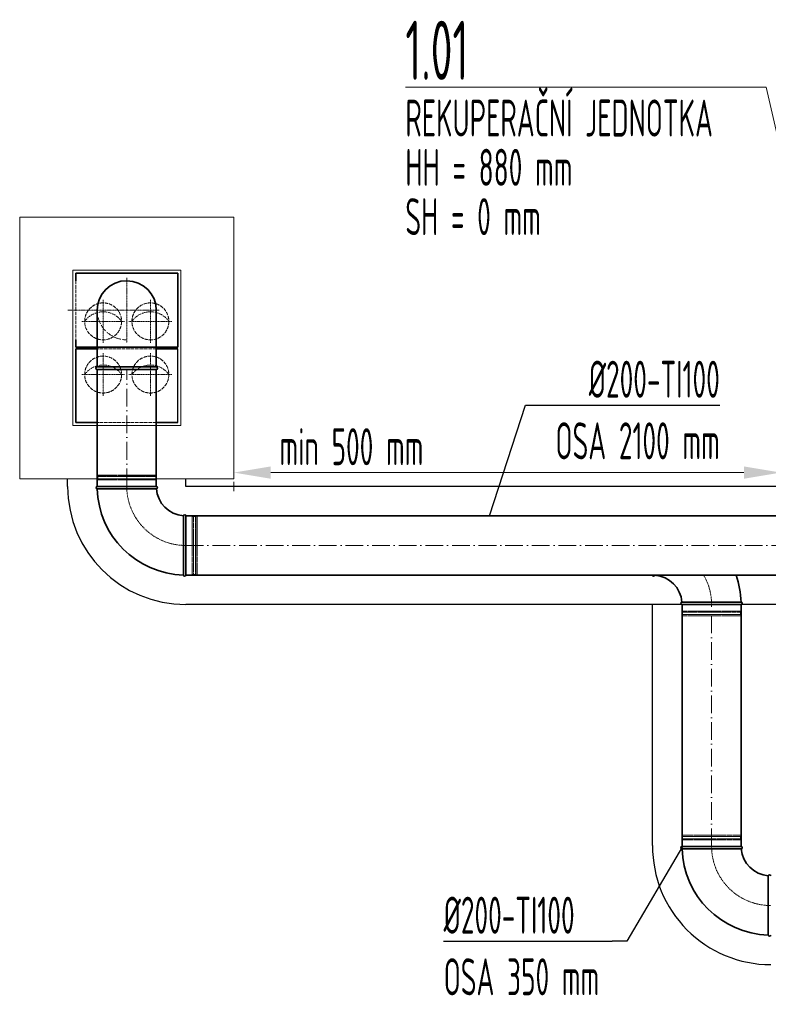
# Model space of a CAD drawing. Header units: millimetres. Extents: x -20688 to 44066, y -7315 to 67290.
# Tile 56 of 75: x 5427 to 7961, y 56629 to 59960. Entities that reach past the tile are written whole.
import ezdxf

# ---------------------------------------------------------------- set-up
doc = ezdxf.new("R2010")
doc.units = ezdxf.units.MM
for name, pattern in [('ACAD_ISO02W100', [15, 12, -3]), ('ACAD_ISO10W100', [18, 12, -3, 0, -3]), ('phl_thick', [0])]:
    doc.linetypes.add(name, pattern=pattern)
for name, color, linetype, lineweight in [('UT_KOTY - DIMENZE', 7, 'Continuous', 5), ('VZT_01 SUP (PŘÍVOD) - OBRYS', 5, 'Continuous', 35), ('VZT_02 SUP (PŘÍVOD) - OSA', 5, 'ACAD_ISO10W100', 5), ('VZT_04 SUP (PŘÍVOD) - SKRYTÉ', 5, 'ACAD_ISO02W100', 5), ('VZT_05 ETA (ODVOD) - OBRYS', 6, 'Continuous', 35), ('VZT_06 ETA (ODVOD) - OSA', 6, 'ACAD_ISO10W100', 5), ('VZT_08 ETA (ODVOD) - SKRYTÉ', 6, 'ACAD_ISO02W100', 5), ('VZT_50 POPIS - OBECNE', 7, 'Continuous', 13), ('VZT_60_KOTY - DIMENZE', 7, 'Continuous', 5)]:
    doc.layers.add(name, color=color, linetype=linetype, lineweight=lineweight)
doc.layers.add('VZT_03 SUP (PŘÍVOD) - NETISK', color=8, linetype='ACAD_ISO02W100', lineweight=5, plot=False)
doc.layers.add('VZT_07 ETA (ODVOD) - NETISK', color=8, linetype='ACAD_ISO02W100', lineweight=5, plot=False)
doc.layers.add('VZT_IZOLACE - TEPELNÁ', color=6, linetype='IZOLACE TEPELNA')
doc.styles.add('EVORA_125', font='isocp.shx', dxfattribs={"width": 0.6, "height": 125})
doc.styles.add('ISOCP 2.5', font='isocp.shx', dxfattribs={"width": 0.6, "height": 2.5})
doc.styles.add('ISOCP 4.0', font='isocp.shx', dxfattribs={"width": 0.6, "height": 4})
doc.styles.get("Standard").update_dxf_attribs({"font": 'arial.ttf'})
doc.linetypes.add('IZOLACE TEPELNA', pattern='A,12.7,-1.5,["T",Standard,S=2.54,R=0,X=0,Y=-1.27],-3', length=17.2)

msp = doc.modelspace()

# ---------------------------------------------------------------- linework, layer by layer
at = {"layer": 'UT_KOTY - DIMENZE'}
for p, q in [((7878.3, 58427.5), (6277, 58427.5)), ((6152, 58396.3), (6152, 58365))]:
    msp.add_line(p, q, dxfattribs=at)
for points in [[(6277, 58448.3), (6277, 58406.7), (6152, 58427.5)], [(7878.3, 58448.3), (7878.3, 58406.7), (8003.3, 58427.5)]]:
    msp.add_solid(points, dxfattribs=at)
at = {"layer": 'VZT_01 SUP (PŘÍVOD) - OBRYS'}
for p, q in [((5689.5, 59101.6), (5617, 59101.6)), ((5617, 59101.6), (5617, 59076.6)), ((5962, 59101.6), (5689.5, 59101.6)), ((5962, 58851.6), (5962, 59101.6)), ((5689.5, 58876.8), (5689.5, 58976.7)), ((5889.3, 58876.5), (5889.3, 58976.5)), ((5617, 58876.6), (5617, 58851.6)), ((5689.4, 58785.5), (5689.4, 58876.6)), ((5889.3, 58785.5), (5889.3, 58876.5)), ((5617, 58851.6), (5689.5, 58851.6)), ((5689.5, 58851.6), (5962, 58851.6)), ((5689.4, 58785.5), (5889.3, 58785.5)), ((5689.4, 58776.5), (5889.3, 58776.5)), ((5889.4, 58380.9), (5689.4, 58380.9)), ((5789.4, 58372.9), (5689.4, 58372.9)), ((5989.4, 58080.9), (5989.4, 58280.9)), ((5981.4, 58180.9), (5981.4, 58080.9))]:
    msp.add_line(p, q, dxfattribs=at)
for points in [[(5689.4, 58776.5), (5689.4, 58380.9)], [(5889.4, 58776.5), (5889.4, 58380.9)], [(8285.3, 58280.9), (5989.4, 58280.9)], [(8285.3, 58080.9), (5989.4, 58080.9)]]:
    msp.add_lwpolyline(points, dxfattribs=at)
for centre, radius, start, end in [((5789.5, 58976.5), 100, 359.9536, 179.9536), ((5689.4, 58781), 4.5, 90.0001, 270.0001), ((5889.3, 58781), 4.5, 270.0001, 90.0001), ((5689.4, 58376.9), 4, 90, 270), ((5989.4, 58380.9), 300, 181.5281, 268.4719), ((5889.4, 58376.9), 4, 274.5812, 90), ((5989.4, 58380.9), 100, 184.5812, 265.4188), ((5985.4, 58280.9), 4, 0, 175.4188), ((5985.4, 58080.9), 4, 180, 0)]:
    msp.add_arc(centre, radius, start, end, dxfattribs=at)
for points, knots in [([(5889.7, 58372.9), (5889.7, 58372.9), (5887.5, 58372.9), (5878.5, 58372.9), (5871.6, 58372.9), (5853.8, 58372.9), (5843.1, 58372.9), (5819.3, 58372.9), (5806.5, 58372.9), (5792.1, 58372.9), (5790.8, 58372.9), (5789.4, 58372.9)], [315.294186, 315.294186, 315.294186, 315.294186, 351.735982, 351.735982, 390.710875, 390.710875, 429.832624, 429.832624, 468.991563, 468.991563, 473.053633, 473.053633, 473.053633, 473.053633]), ([(5981.4, 58180.9), (5981.4, 58193.5), (5981.4, 58206.1), (5981.4, 58229.9), (5981.4, 58241), (5981.4, 58259.9), (5981.4, 58267.4), (5981.4, 58277.9), (5981.4, 58280.8), (5981.4, 58281.2), (5981.4, 58281.2), (5981.4, 58281.2)], [157.533456, 157.533456, 157.533456, 157.533456, 195.393508, 195.393508, 234.551342, 234.551342, 273.721472, 273.721472, 312.806301, 312.806301, 315.294186, 315.294186, 315.294186, 315.294186])]:
    msp.add_open_spline(points, degree=3, knots=knots, dxfattribs=at)
at = {"layer": 'VZT_02 SUP (PŘÍVOD) - OSA', "ltscale": 0.3}
for p, q in [((5789.5, 58976.7), (5789.5, 59086.7)), ((5709.5, 59011.6), (5709.5, 58939.1)), ((5869.5, 59011.6), (5869.5, 58939.1)), ((5589.5, 58976.6), (5789.5, 58976.7)), ((5789.5, 58976.7), (5789.6, 58866.7)), ((5789.5, 58976.7), (5899.5, 58976.7)), ((5709.5, 58939.1), (5637, 58939.1)), ((5709.5, 58866.6), (5709.5, 58939.1)), ((5782, 58939.1), (5709.5, 58939.1)), ((5869.5, 58939.1), (5797, 58939.1)), ((5869.5, 58866.6), (5869.5, 58939.1)), ((5942, 58939.1), (5869.5, 58939.1))]:
    msp.add_line(p, q, dxfattribs=at)
at = {"layer": 'VZT_02 SUP (PŘÍVOD) - OSA', "ltscale": 5}
for points in [[(5789.4, 58380.9), (5789.4, 58776.5)], [(5989.4, 58180.9), (8285.3, 58180.9)]]:
    msp.add_lwpolyline(points, dxfattribs=at)
at = {"layer": 'VZT_02 SUP (PŘÍVOD) - OSA', "ltscale": 0.3}
msp.add_lwpolyline([(5789.4, 58380.9), (5789.4, 58380.9, 0.414214), (5989.4, 58180.9), (5989.4, 58180.9)], format="xyb", dxfattribs=at)
at = {"layer": 'VZT_03 SUP (PŘÍVOD) - NETISK', "ltscale": 0.4}
for p, q in [((5889.4, 58414.4), (5689.4, 58414.4)), ((5689.4, 58413.9), (5689.4, 58414.4)), ((5889.4, 58413.9), (5689.4, 58413.9)), ((5889.4, 58406.9), (5689.4, 58406.9)), ((5689.4, 58406.4), (5689.4, 58406.9)), ((5889.4, 58406.4), (5689.4, 58406.4)), ((5888.4, 58418.9), (5690.4, 58418.9)), ((5690.4, 58414.9), (5690.4, 58418.9)), ((5888.4, 58414.9), (5690.4, 58414.9)), ((5888.4, 58402.9), (5690.4, 58402.9)), ((5690.4, 58380.9), (5690.4, 58402.9)), ((5691.4, 58414.4), (5691.4, 58414.9)), ((5691.4, 58406.9), (5691.4, 58413.9)), ((5691.4, 58402.9), (5691.4, 58406.4)), ((5887.4, 58414.4), (5887.4, 58414.9)), ((5887.4, 58406.9), (5887.4, 58413.9)), ((5887.4, 58402.9), (5887.4, 58406.4)), ((5888.4, 58414.9), (5888.4, 58418.9)), ((5888.4, 58380.9), (5888.4, 58402.9)), ((5889.4, 58413.9), (5889.4, 58414.4)), ((5889.4, 58406.4), (5889.4, 58406.9)), ((6011.4, 58279.9), (5989.4, 58279.9)), ((6011.4, 58279.9), (6011.4, 58081.9)), ((6014.9, 58278.9), (6011.4, 58278.9)), ((6014.9, 58280.9), (6014.9, 58080.9)), ((6015.4, 58280.9), (6014.9, 58280.9)), ((6015.4, 58280.9), (6015.4, 58080.9)), ((6022.4, 58278.9), (6015.4, 58278.9)), ((6022.4, 58280.9), (6022.4, 58080.9)), ((6022.9, 58280.9), (6022.4, 58280.9)), ((6022.9, 58280.9), (6022.9, 58080.9)), ((6023.4, 58278.9), (6022.9, 58278.9)), ((6023.4, 58279.9), (6023.4, 58081.9)), ((6027.4, 58279.9), (6023.4, 58279.9)), ((6027.4, 58279.9), (6027.4, 58081.9)), ((6011.4, 58081.9), (5989.4, 58081.9)), ((6014.9, 58082.9), (6011.4, 58082.9)), ((6015.4, 58080.9), (6014.9, 58080.9)), ((6022.4, 58082.9), (6015.4, 58082.9)), ((6022.9, 58080.9), (6022.4, 58080.9)), ((6023.4, 58082.9), (6022.9, 58082.9)), ((6027.4, 58081.9), (6023.4, 58081.9))]:
    msp.add_line(p, q, dxfattribs=at)
at = {"layer": 'VZT_04 SUP (PŘÍVOD) - SKRYTÉ'}
for p, q in [((5889.5, 59101.6), (5689.5, 59101.6)), ((5617, 59076.6), (5617, 58876.6)), ((5689.5, 58851.6), (5889.5, 58851.6))]:
    msp.add_line(p, q, dxfattribs=at)
for centre in [(5709.5, 58939.1), (5869.5, 58939.1)]:
    msp.add_circle(centre, 62.5, dxfattribs=at)
at = {"layer": 'VZT_04 SUP (PŘÍVOD) - SKRYTÉ', "ltscale": 2}
msp.add_arc((5789.5, 58976.5), 100, 90.0232, 270.0232, dxfattribs=at)
at = {"layer": 'VZT_04 SUP (PŘÍVOD) - SKRYTÉ'}
for centre in [(5709.5, 58894.7), (5869.5, 58894.7)]:
    msp.add_arc(centre, 76.7, 35.4307, 144.5693, dxfattribs=at)
at = {"layer": 'VZT_05 ETA (ODVOD) - OBRYS'}
for p, q in [((5617, 58846.5), (5689.5, 58846.6)), ((5617, 58846.5), (5617, 58596.6)), ((5889.3, 58846.6), (5889.3, 58846.6)), ((5889.3, 58846.6), (5889.3, 58846.6)), ((5889.3, 58846.6), (5962, 58846.6)), ((5689.4, 58596.6), (5617, 58596.6)), ((5689.4, 58596.6), (5689.4, 58596.6)), ((5889.4, 58596.6), (5962, 58596.6)), ((7768.9, 57988.9), (7869, 57988.9)), ((7669, 57980.9), (7869, 57980.9)), ((7869, 57163), (7669, 57163)), ((7769.1, 57155), (7669, 57155)), ((7961, 56963.1), (7961, 56863))]:
    msp.add_line(p, q, dxfattribs=at)
for points in [[(7669, 57980.9), (7669, 57163)], [(7869, 57980.9), (7869, 57163)]]:
    msp.add_lwpolyline(points, dxfattribs=at)
for centre, radius, start, end in [((7573, 58080.9), 4, 180, 355.4188), ((7569, 57980.9), 100, 4.5812, 85.4188), ((7569, 57980.9), 300, 1.5281, 19.4712), ((7669, 57984.9), 4, 94.5812, 270), ((7869, 57984.9), 4, 270, 90), ((7669, 57159), 4, 90, 270), ((7869, 57159), 4, 274.5812, 90), ((7969, 57163), 300, 181.5281, 268.4719), ((7969, 57163), 100, 184.5812, 265.4188), ((7965, 57063), 4, 0, 175.4188), ((7965, 56863), 4, 180, 0)]:
    msp.add_arc(centre, radius, start, end, dxfattribs=at)
for points, knots in [([(7668.7, 57988.8), (7668.7, 57988.8), (7670.9, 57988.8), (7679.8, 57988.8), (7686.8, 57988.8), (7704.6, 57988.9), (7715.3, 57988.9), (7739, 57988.9), (7751.8, 57988.9), (7766.2, 57988.9), (7767.5, 57988.9), (7768.9, 57988.9)], [315.294186, 315.294186, 315.294186, 315.294186, 351.735982, 351.735982, 390.710875, 390.710875, 429.832624, 429.832624, 468.991563, 468.991563, 473.053633, 473.053633, 473.053633, 473.053633]), ([(7869.3, 57155), (7869.3, 57155), (7867.1, 57155), (7858.1, 57155), (7851.2, 57155), (7833.4, 57155), (7822.7, 57155), (7799, 57155), (7786.2, 57155), (7771.8, 57155), (7770.4, 57155), (7769.1, 57155)], [315.294186, 315.294186, 315.294186, 315.294186, 351.735982, 351.735982, 390.710875, 390.710875, 429.832624, 429.832624, 468.991563, 468.991563, 473.053633, 473.053633, 473.053633, 473.053633]), ([(7961, 56963.1), (7961, 56975.7), (7961, 56988.2), (7961, 57012.1), (7961, 57023.2), (7961, 57042), (7961, 57049.6), (7961, 57060.1), (7961, 57063), (7961, 57063.3), (7961, 57063.3), (7961, 57063.3)], [157.533456, 157.533456, 157.533456, 157.533456, 195.393508, 195.393508, 234.551342, 234.551342, 273.721472, 273.721472, 312.806301, 312.806301, 315.294186, 315.294186, 315.294186, 315.294186])]:
    msp.add_open_spline(points, degree=3, knots=knots, dxfattribs=at)
at = {"layer": 'VZT_06 ETA (ODVOD) - OSA', "ltscale": 0.3}
for p, q in [((5709.5, 58831.6), (5709.5, 58759.1)), ((5869.5, 58831.6), (5869.5, 58759.1)), ((5709.5, 58759.1), (5637, 58759.1)), ((5709.5, 58686.6), (5709.5, 58759.1)), ((5782, 58759.1), (5709.5, 58759.1)), ((5869.5, 58759.1), (5797, 58759.1)), ((5869.5, 58686.6), (5869.5, 58759.1)), ((5942, 58759.1), (5869.5, 58759.1)), ((7769, 57980.9), (7769, 57980.9))]:
    msp.add_line(p, q, dxfattribs=at)
at = {"layer": 'VZT_06 ETA (ODVOD) - OSA', "ltscale": 5}
msp.add_lwpolyline([(7769, 57163), (7769, 57980.9)], dxfattribs=at)
at = {"layer": 'VZT_06 ETA (ODVOD) - OSA', "ltscale": 0.3}
msp.add_lwpolyline([(7769, 57163), (7769, 57163, 0.414214), (7969, 56963), (7969, 56963)], format="xyb", dxfattribs=at)
msp.add_arc((7569, 57980.9), 200, 0, 30.3661, dxfattribs=at)
at = {"layer": 'VZT_07 ETA (ODVOD) - NETISK', "ltscale": 0.4}
for p, q in [((7669, 57955.4), (7869, 57955.4)), ((7669, 57955.4), (7669, 57954.9)), ((7670, 57980.9), (7670, 57958.9)), ((7670, 57958.9), (7868, 57958.9)), ((7671, 57958.9), (7671, 57955.4)), ((7867, 57958.9), (7867, 57955.4)), ((7868, 57980.9), (7868, 57958.9)), ((7869, 57955.4), (7869, 57954.9)), ((7669, 57954.9), (7869, 57954.9)), ((7669, 57947.9), (7869, 57947.9)), ((7669, 57947.9), (7669, 57947.4)), ((7669, 57947.4), (7869, 57947.4)), ((7670, 57946.9), (7868, 57946.9)), ((7670, 57946.9), (7670, 57942.9)), ((7670, 57942.9), (7868, 57942.9)), ((7671, 57954.9), (7671, 57947.9)), ((7671, 57947.4), (7671, 57946.9)), ((7867, 57954.9), (7867, 57947.9)), ((7867, 57947.4), (7867, 57946.9)), ((7868, 57946.9), (7868, 57942.9)), ((7869, 57947.9), (7869, 57947.4)), ((7869, 57196.5), (7669, 57196.5)), ((7669, 57196), (7669, 57196.5)), ((7869, 57196), (7669, 57196)), ((7868, 57201), (7670, 57201)), ((7670, 57197), (7670, 57201)), ((7868, 57197), (7670, 57197)), ((7671, 57196.5), (7671, 57197)), ((7671, 57189), (7671, 57196)), ((7867, 57196.5), (7867, 57197)), ((7867, 57189), (7867, 57196)), ((7868, 57197), (7868, 57201)), ((7869, 57196), (7869, 57196.5)), ((7869, 57189), (7669, 57189)), ((7669, 57188.5), (7669, 57189)), ((7869, 57188.5), (7669, 57188.5)), ((7868, 57185), (7670, 57185)), ((7670, 57163), (7670, 57185)), ((7671, 57185), (7671, 57188.5)), ((7867, 57185), (7867, 57188.5)), ((7868, 57163), (7868, 57185)), ((7869, 57188.5), (7869, 57189))]:
    msp.add_line(p, q, dxfattribs=at)
at = {"layer": 'VZT_08 ETA (ODVOD) - SKRYTÉ'}
for p, q in [((5889.5, 58846.6), (5689.5, 58846.6)), ((5889.5, 58596.6), (5689.5, 58596.6))]:
    msp.add_line(p, q, dxfattribs=at)
for centre in [(5709.5, 58759.1), (5869.5, 58759.1)]:
    msp.add_circle(centre, 62.5, dxfattribs=at)
for centre in [(5709.5, 58714.7), (5869.5, 58714.7)]:
    msp.add_arc(centre, 76.7, 35.4307, 144.5693, dxfattribs=at)
at = {"layer": 'VZT_50 POPIS - OBECNE', "linetype": 'phl_thick'}
for p, q in [((5427, 58406.6), (5427, 59291.7)), ((5427, 59291.7), (6152, 59291.7)), ((6152, 59291.7), (6152, 58406.6)), ((5607, 58586.6), (5607, 59111.7)), ((5607, 59111.7), (5972, 59111.7)), ((5972, 59111.7), (5972, 58586.6)), ((5972, 58586.6), (5607, 58586.6)), ((6152, 58406.6), (5427, 58406.6))]:
    msp.add_line(p, q, dxfattribs=at)
at = {"layer": 'VZT_50 POPIS - OBECNE'}
for points in [[(6732.4, 59731), (7953.2, 59731)], [(8218.6, 58582.4), (7953.2, 59731)]]:
    msp.add_lwpolyline(points, dxfattribs=at)
at = {"layer": 'VZT_60_KOTY - DIMENZE', "linetype": 'ByBlock', "lineweight": -2}
for p, q in [((7139, 58655.8), (7189, 58655.8)), ((7482.3, 56842.7), (7432.3, 56842.7))]:
    msp.add_line(p, q, dxfattribs=at)
for points in [[(7017.5, 58280.9), (7139, 58655.8)], [(7189, 58655.8), (7796.8, 58655.8)], [(7670, 57163), (7482.3, 56842.7)], [(6862, 56842.7), (7432.3, 56842.7)]]:
    msp.add_lwpolyline(points, dxfattribs=at)
at = {"layer": 'VZT_IZOLACE - TEPELNÁ', "ltscale": 0.5}
for p, q in [((5962, 58596.6), (5962, 58846.6)), ((5589.4, 58380.9), (5589.4, 58406.6)), ((5989.4, 58380.9), (5989.4, 58406.6)), ((8003.3, 58380.9), (5989.4, 58380.9)), ((8003.3, 57980.9), (5989.4, 57980.9)), ((7569, 57165.6), (7569, 57980.9))]:
    msp.add_line(p, q, dxfattribs=at)
for centre, start in [((5989.4, 58380.9), 180), ((7969, 57163), 179.632)]:
    msp.add_arc(centre, 400, start, 270, dxfattribs=at)

# ---------------------------------------------------------------- texts
at = {"layer": 'UT_KOTY - DIMENZE', "insert": (6549.9, 58515), "char_height": 125, "attachment_point": 5, "style": 'ISOCP 2.5'}
msp.add_mtext('min 500 mm', dxfattribs=at)
at = {"layer": 'VZT_50 POPIS - OBECNE', "linetype": 'phl_thick', "insert": (6732.4, 59956), "char_height": 200, "attachment_point": 1, "line_spacing_factor": 0.8, "style": 'ISOCP 4.0'}
msp.add_mtext('1.01\\P{\\H0.625x;REKUPERAČNÍ JEDNOTKA\\PHH = 880 mm\\PSH = 0 mm}', dxfattribs=at)
at = {"layer": 'VZT_60_KOTY - DIMENZE', "linetype": 'phl_thick', "char_height": 125, "style": 'EVORA_125'}
for s, insert, attachment_point in [('%%C200-TI100\\POSA 2100\\~mm', (7796.8, 58805.8), 3), ('%%C200-TI100\\POSA 350\\~mm', (6862, 56992.7), 1)]:
    msp.add_mtext(s, dxfattribs=dict(at, insert=insert, attachment_point=attachment_point))

doc.saveas('drawing.dxf')
